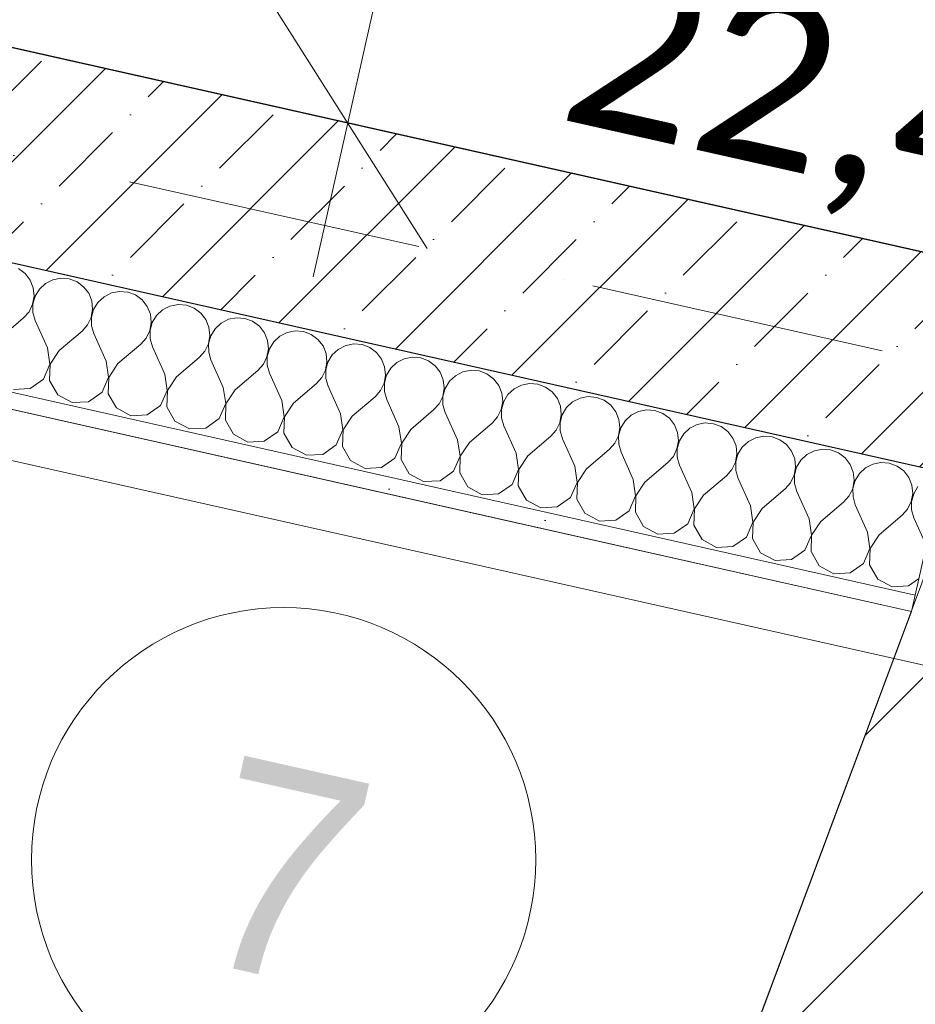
# Model space of a CAD drawing. Header units: millimetres. Extents: x -7213913 to -6930487, y 6129472 to 6354980.
# Tile 248 of 256: x -7182799 to -7181733, y 6181458 to 6182629. Entities that reach past the tile are written whole.
import ezdxf
from ezdxf.enums import TextEntityAlignment as Align

# ---------------------------------------------------------------- set-up
doc = ezdxf.new("R2010")
doc.units = ezdxf.units.MM
doc.header["$MEASUREMENT"] = 0
doc.linetypes.add('Штрихпунктирная', pattern=[670.277762, 352.777767, -176.388884, 0, -141.111112])
for name, color, linetype in [('S - квартира_помещение.АР', 7, 'Continuous'), ('S - МОП.АР', 7, 'Continuous'), ('АР-Отметки высот.АР', 7, 'Continuous'), ('АР-Стены_внешние_.АР', 7, 'Continuous'), ('АР-Чертеж-Оси_Осевые размеры.АР', 7, 'Continuous'), ('АР-Чертеж-Размеры.АР', 7, 'Continuous')]:
    doc.layers.add(name, color=color, linetype=linetype)
for name, color, linetype, lineweight in [('S - квартира_помещение.АР_Ном._пера__2', 8, 'Continuous', 15), ('S - МОП.АР_Ном._пера__2', 8, 'Continuous', 15), ('АР-Отметки высот.АР_Ном._пера__120', 7, 'Continuous', 0), ('АР-Стены_внешние_.АР_Ном._пера__1', 7, 'Continuous', 0), ('АР-Чертеж-Оси_Осевые размеры.АР_Ном._пера__120', 7, 'Continuous', 0), ('АР-Чертеж-Размеры.АР_Ном._пера__1', 7, 'Continuous', 0), ('Паспорта Зон Archicad_Ном._пера__1', 7, 'Continuous', 0)]:
    doc.layers.add(name, color=color, linetype=linetype, lineweight=lineweight)
doc.styles.add('РЎР“Р•РќР•Р\xa0Р\x98Р\xa0_РЎРўР\x98Р›Р¬_1', font='txt')
doc.styles.add('РЎР“Р•РќР•Р\xa0Р\x98Р\xa0_РЎРўР\x98Р›Р¬_2', font='calibri.ttf')
doc.styles.add('РЎР“Р•РќР•Р\xa0Р\x98Р\xa0_РЎРўР\x98Р›Р¬_3', font='GOST_Common.ttf')
doc.styles.add('РЎР“Р•РќР•Р\xa0Р\x98Р\xa0_РЎРўР\x98Р›Р¬_5', font='GOTHIC.TTF')
doc.dimstyles.new('СГЕНЕРИР_СТИЛЬ__3', dxfattribs={"dimtxt": 129.999995, "dimasz": 142.5, "dimexe": 0.18, "dimexo": 300000, "dimgap": 0, "dimtad": 1, "dimdec": 0, "dimzin": 0, "dimdsep": 46, "dimtxsty": 'РЎР“Р•РќР•Р\xa0Р\x98Р\xa0_РЎРўР\x98Р›Р¬_3', "dimblk": 'ARROWHEAD_6', "dimblk1": 'ARROWHEAD_6', "dimblk2": 'ARROWHEAD_6', "dimcen": 0.09, "dimclrd": 7, "dimclre": 7, "dimclrt": 7, "dimazin": 0, "dimtfac": 1, "dimtdec": 4, "dimtmove": 0, "dimatfit": 3, "dimfxl": 1, "dimtolj": 1, "dimtzin": 0, "dimarcsym": 0})
doc.dimstyles.new('СГЕНЕРИР_СТИЛЬ__4', dxfattribs={"dimtxt": 200, "dimasz": 237.5, "dimexe": 0.18, "dimexo": 0.0625, "dimgap": 0, "dimtad": 1, "dimdec": 0, "dimzin": 0, "dimdsep": 46, "dimtxsty": 'РЎР“Р•РќР•Р\xa0Р\x98Р\xa0_РЎРўР\x98Р›Р¬_3', "dimblk": 'ARROWHEAD_6', "dimblk1": 'ARROWHEAD_6', "dimblk2": 'ARROWHEAD_6', "dimcen": 0.09, "dimse1": 1, "dimse2": 1, "dimclrd": 7, "dimclre": 7, "dimclrt": 7, "dimazin": 0, "dimtfac": 1, "dimtdec": 4, "dimtmove": 2, "dimatfit": 3, "dimfxl": 1, "dimtolj": 1, "dimtzin": 0, "dimarcsym": 0})
doc.dimstyles.new('СГЕНЕРИР_СТИЛЬ__5', dxfattribs={"dimtxt": 200, "dimasz": 237.5, "dimexe": 0.18, "dimexo": 0.0625, "dimgap": 0, "dimtad": 1, "dimdec": 0, "dimzin": 0, "dimdsep": 46, "dimtxsty": 'РЎР“Р•РќР•Р\xa0Р\x98Р\xa0_РЎРўР\x98Р›Р¬_3', "dimblk": 'ARROWHEAD_6', "dimblk1": 'ARROWHEAD_6', "dimblk2": 'ARROWHEAD_6', "dimcen": 0.09, "dimse1": 1, "dimse2": 1, "dimclrd": 7, "dimclre": 7, "dimclrt": 7, "dimazin": 0, "dimtfac": 1, "dimtdec": 4, "dimtmove": 0, "dimatfit": 3, "dimfxl": 1, "dimtolj": 1, "dimtzin": 0, "dimarcsym": 0})

# ---------------------------------------------------------------- blocks, each defined once
blk = doc.blocks.new('Кухня-столовая_1_23_1', base_point=(-7184516.6, 6185420.6))
at = {"layer": 'S - квартира_помещение.АР_Ном._пера__2', "color": 8, "linetype": 'Continuous', "lineweight": 15, "flags": 128}
blk.add_lwpolyline([(-7187962.1, 6183753.5), (-7183618.6, 6182778), (-7181682.8, 6182343.2), (-7181589.6, 6182322.3), (-7180829.1, 6184357), (-7180662, 6184803.9), (-7180628.9, 6185196.7), (-7184598.7, 6186088.3), (-7184345.6, 6187215), (-7185272.6, 6187423.2), (-7185404, 6186837.7), (-7187179.8, 6187236.6)], close=True, dxfattribs=at)
at = {"layer": 'Паспорта Зон Archicad_Ном._пера__1', "color": 7, "lineweight": 0, "style": 'РЎР“Р•РќР•Р\xa0Р\x98Р\xa0_РЎРўР\x98Р›Р¬_1'}
blk.add_attdef('ROOM_NUMBER', text='', height=250, rotation=347.3417, dxfattribs=at).set_placement((-7182653.7, 6183805.3), align=Align.MIDDLE_CENTER)
at = {"layer": 'Паспорта Зон Archicad_Ном._пера__1', "color": 7, "lineweight": 0, "style": 'РЎР“Р•РќР•Р\xa0Р\x98Р\xa0_РЎРўР\x98Р›Р¬_2'}
blk.add_attdef('ROOM_AREA', text='', height=200, rotation=347.3417, dxfattribs=at).set_placement((-7181601.2, 6182488.8), align=Align.MIDDLE_RIGHT)
blk = doc.blocks.new('Техническая лоджия_7_52_1', base_point=(-7182433.9, 6182354.9))
at = {"layer": 'S - МОП.АР_Ном._пера__2', "color": 8, "linetype": 'Continuous', "lineweight": 15, "flags": 128}
blk.add_lwpolyline([(-7183887.9, 6182408), (-7184405.1, 6180105.4), (-7183009.8, 6179792), (-7182162.2, 6179601.7), (-7182022.6, 6181163.1), (-7181737.8, 6181925.1), (-7182229.2, 6182035.5)], close=True, dxfattribs=at)
at = {"layer": 'Паспорта Зон Archicad_Ном._пера__1', "color": 7, "linetype": 'Continuous', "lineweight": 0}
blk.add_circle((-7182485, 6181629.8), 300, dxfattribs=at)
at = {"layer": 'Паспорта Зон Archicad_Ном._пера__1', "color": 7, "lineweight": 0, "style": 'РЎР“Р•РќР•Р\xa0Р\x98Р\xa0_РЎРўР\x98Р›Р¬_1'}
blk.add_attdef('ROOM_NUMBER', text='', height=250, rotation=347.3417, dxfattribs=at).set_placement((-7182485, 6181615.1), align=Align.MIDDLE_CENTER)
at = {"layer": 'Паспорта Зон Archicad_Ном._пера__1', "color": 7, "lineweight": 0, "style": 'РЎР“Р•РќР•Р\xa0Р\x98Р\xa0_РЎРўР\x98Р›Р¬_2'}
blk.add_attdef('ROOM_AREA', text='', height=200, rotation=347.3417, dxfattribs=at).set_placement((-7182297, 6181116.1), align=Align.MIDDLE_RIGHT)
blk = doc.blocks.new('*X183', base_point=(-6566190.3, 6562677.8))
at = {"layer": 'АР-Стены_внешние_.АР_Ном._пера__1', "color": 7, "linetype": 'Continuous', "lineweight": 0}
for p, q in [((-7182792.6, 6182327.2), (-7182800.5, 6182333)), ((-7182786.6, 6182319.4), (-7182792.6, 6182327.2)), ((-7182782.9, 6182310.2), (-7182786.6, 6182319.4)), ((-7182759.6, 6182319.7), (-7182768.3, 6182315.3)), ((-7182749.9, 6182321.6), (-7182759.6, 6182319.7)), ((-7182740.1, 6182320.8), (-7182749.9, 6182321.6)), ((-7182730.8, 6182317.4), (-7182740.1, 6182320.8)), ((-7182781.9, 6182300.4), (-7182782.9, 6182310.2)), ((-7182775.6, 6182308.6), (-7182780.7, 6182300.1)), ((-7182768.3, 6182315.3), (-7182775.6, 6182308.6)), ((-7182722.9, 6182311.5), (-7182730.8, 6182317.4)), ((-7182716.9, 6182303.7), (-7182722.9, 6182311.5)), ((-7182680.2, 6182306), (-7182689.9, 6182304.1)), ((-7182670.4, 6182305.2), (-7182680.2, 6182306)), ((-7182783.6, 6182290.7), (-7182781.9, 6182300.4)), ((-7182780.7, 6182300.1), (-7182783.3, 6182290.6)), ((-7182713.2, 6182294.6), (-7182716.9, 6182303.7)), ((-7182712.2, 6182284.8), (-7182713.2, 6182294.6)), ((-7182698.6, 6182299.6), (-7182705.9, 6182292.9)), ((-7182689.9, 6182304.1), (-7182698.6, 6182299.6)), ((-7182661.1, 6182301.7), (-7182670.4, 6182305.2)), ((-7182653.2, 6182295.8), (-7182661.1, 6182301.7)), ((-7182647.2, 6182288.1), (-7182653.2, 6182295.8)), ((-7182787.9, 6182281.8), (-7182783.6, 6182290.7)), ((-7182783.3, 6182290.6), (-7182783.2, 6182280.8)), ((-7182713.9, 6182275), (-7182712.2, 6182284.8)), ((-7182711, 6182284.5), (-7182713.6, 6182275)), ((-7182705.9, 6182292.9), (-7182711, 6182284.5)), ((-7182643.5, 6182278.9), (-7182647.2, 6182288.1)), ((-7182628.9, 6182284), (-7182636.2, 6182277.3)), ((-7182620.2, 6182288.4), (-7182628.9, 6182284)), ((-7182610.5, 6182290.3), (-7182620.2, 6182288.4)), ((-7182600.7, 6182289.5), (-7182610.5, 6182290.3)), ((-7182591.5, 6182286), (-7182600.7, 6182289.5)), ((-7182583.5, 6182280.2), (-7182591.5, 6182286)), ((-7182821.6, 6182251.3), (-7182794.4, 6182274.5)), ((-7182794.4, 6182274.5), (-7182787.9, 6182281.8)), ((-7182783.2, 6182280.8), (-7182780.5, 6182271.3)), ((-7182765.8, 6182238.8), (-7182780.5, 6182271.3)), ((-7182718.2, 6182266.2), (-7182713.9, 6182275)), ((-7182713.6, 6182275), (-7182713.5, 6182265.1)), ((-7182642.5, 6182269.1), (-7182643.5, 6182278.9)), ((-7182636.2, 6182277.3), (-7182641.3, 6182268.8)), ((-7182577.5, 6182272.4), (-7182583.5, 6182280.2)), ((-7182573.8, 6182263.3), (-7182577.5, 6182272.4)), ((-7182550.5, 6182272.8), (-7182559.3, 6182268.3)), ((-7182540.8, 6182274.7), (-7182550.5, 6182272.8)), ((-7182531, 6182273.9), (-7182540.8, 6182274.7)), ((-7182521.8, 6182270.4), (-7182531, 6182273.9)), ((-7182724.7, 6182258.8), (-7182718.2, 6182266.2)), ((-7182713.5, 6182265.1), (-7182710.8, 6182255.7)), ((-7182648.5, 6182250.5), (-7182644.2, 6182259.4)), ((-7182644.2, 6182259.4), (-7182642.5, 6182269.1)), ((-7182641.3, 6182268.8), (-7182643.9, 6182259.3)), ((-7182643.9, 6182259.3), (-7182643.8, 6182249.5)), ((-7182572.8, 6182253.5), (-7182573.8, 6182263.3)), ((-7182566.5, 6182261.6), (-7182571.6, 6182253.2)), ((-7182559.3, 6182268.3), (-7182566.5, 6182261.6)), ((-7182513.8, 6182264.5), (-7182521.8, 6182270.4)), ((-7182507.8, 6182256.7), (-7182513.8, 6182264.5)), ((-7182471.1, 6182259), (-7182480.8, 6182257.1)), ((-7182461.3, 6182258.2), (-7182471.1, 6182259)), ((-7182751.9, 6182235.6), (-7182724.7, 6182258.8)), ((-7182696.1, 6182223.1), (-7182710.8, 6182255.7)), ((-7182655, 6182243.2), (-7182648.5, 6182250.5)), ((-7182643.8, 6182249.5), (-7182641.1, 6182240)), ((-7182574.5, 6182243.7), (-7182572.8, 6182253.5)), ((-7182571.6, 6182253.2), (-7182574.2, 6182243.7)), ((-7182504.1, 6182247.6), (-7182507.8, 6182256.7)), ((-7182503.1, 6182237.8), (-7182504.1, 6182247.6)), ((-7182489.6, 6182252.6), (-7182496.8, 6182245.9)), ((-7182480.8, 6182257.1), (-7182489.6, 6182252.6)), ((-7182452.1, 6182254.7), (-7182461.3, 6182258.2)), ((-7182444.1, 6182248.9), (-7182452.1, 6182254.7)), ((-7182438.1, 6182241.1), (-7182444.1, 6182248.9)), ((-7182763, 6182219.4), (-7182765.8, 6182238.8)), ((-7182751.9, 6182235.6), (-7182762.7, 6182219.4)), ((-7182682.2, 6182220), (-7182655, 6182243.2)), ((-7182626.4, 6182207.4), (-7182641.1, 6182240)), ((-7182578.8, 6182234.9), (-7182574.5, 6182243.7)), ((-7182574.2, 6182243.7), (-7182574.1, 6182233.8)), ((-7182504.8, 6182228.1), (-7182503.1, 6182237.8)), ((-7182501.9, 6182237.5), (-7182504.5, 6182228)), ((-7182496.8, 6182245.9), (-7182501.9, 6182237.5)), ((-7182434.5, 6182231.9), (-7182438.1, 6182241.1)), ((-7182419.9, 6182237), (-7182427.1, 6182230.3)), ((-7182411.1, 6182241.5), (-7182419.9, 6182237)), ((-7182401.4, 6182243.4), (-7182411.1, 6182241.5)), ((-7182391.6, 6182242.6), (-7182401.4, 6182243.4)), ((-7182382.4, 6182239.1), (-7182391.6, 6182242.6)), ((-7182374.4, 6182233.2), (-7182382.4, 6182239.1)), ((-7182612.5, 6182204.3), (-7182585.3, 6182227.5)), ((-7182585.3, 6182227.5), (-7182578.8, 6182234.9)), ((-7182574.1, 6182233.8), (-7182571.4, 6182224.4)), ((-7182556.7, 6182191.8), (-7182571.4, 6182224.4)), ((-7182509.1, 6182219.2), (-7182504.8, 6182228.1)), ((-7182504.5, 6182228), (-7182504.5, 6182218.2)), ((-7182433.4, 6182222.1), (-7182434.5, 6182231.9)), ((-7182427.1, 6182230.3), (-7182432.2, 6182221.9)), ((-7182368.4, 6182225.4), (-7182374.4, 6182233.2)), ((-7182364.8, 6182216.3), (-7182368.4, 6182225.4)), ((-7182341.4, 6182225.8), (-7182350.2, 6182221.3)), ((-7182331.7, 6182227.7), (-7182341.4, 6182225.8)), ((-7182321.9, 6182226.9), (-7182331.7, 6182227.7)), ((-7182312.7, 6182223.4), (-7182321.9, 6182226.9)), ((-7182770.7, 6182201.5), (-7182763, 6182219.4)), ((-7182762.7, 6182219.4), (-7182763.4, 6182199.9)), ((-7182693.3, 6182203.8), (-7182696.1, 6182223.1)), ((-7182682.2, 6182220), (-7182693, 6182203.7)), ((-7182515.6, 6182211.8), (-7182509.1, 6182219.2)), ((-7182504.5, 6182218.2), (-7182501.7, 6182208.7)), ((-7182439.4, 6182203.6), (-7182435.1, 6182212.4)), ((-7182435.1, 6182212.4), (-7182433.4, 6182222.1)), ((-7182432.2, 6182221.9), (-7182434.8, 6182212.4)), ((-7182434.8, 6182212.4), (-7182434.8, 6182202.5)), ((-7182363.7, 6182206.5), (-7182364.8, 6182216.3)), ((-7182357.4, 6182214.6), (-7182362.5, 6182206.2)), ((-7182350.2, 6182221.3), (-7182357.4, 6182214.6)), ((-7182304.8, 6182217.6), (-7182312.7, 6182223.4)), ((-7182298.7, 6182209.8), (-7182304.8, 6182217.6)), ((-7182262, 6182212.1), (-7182271.7, 6182210.2)), ((-7182252.2, 6182211.3), (-7182262, 6182212.1)), ((-7182786.7, 6182190.3), (-7182770.7, 6182201.5)), ((-7182701, 6182185.9), (-7182693.3, 6182203.8)), ((-7182693, 6182203.7), (-7182693.7, 6182184.2)), ((-7182623.6, 6182188.1), (-7182626.4, 6182207.4)), ((-7182612.5, 6182204.3), (-7182623.3, 6182188.1)), ((-7182542.8, 6182188.7), (-7182515.6, 6182211.8)), ((-7182487, 6182176.1), (-7182501.7, 6182208.7)), ((-7182445.9, 6182196.2), (-7182439.4, 6182203.6)), ((-7182434.8, 6182202.5), (-7182432, 6182193.1)), ((-7182365.4, 6182196.8), (-7182363.7, 6182206.5)), ((-7182362.5, 6182206.2), (-7182365.1, 6182196.7)), ((-7182295.1, 6182200.6), (-7182298.7, 6182209.8)), ((-7182294, 6182190.8), (-7182295.1, 6182200.6)), ((-7182280.5, 6182205.7), (-7182287.7, 6182199)), ((-7182271.7, 6182210.2), (-7182280.5, 6182205.7)), ((-7182243, 6182207.8), (-7182252.2, 6182211.3)), ((-7182235.1, 6182201.9), (-7182243, 6182207.8)), ((-7182229, 6182194.1), (-7182235.1, 6182201.9)), ((-7182806.2, 6182189.3), (-7182786.7, 6182190.3)), ((-7182763.4, 6182199.9), (-7182753.7, 6182182.9)), ((-7182553.9, 6182172.5), (-7182556.7, 6182191.8)), ((-7182542.8, 6182188.7), (-7182553.6, 6182172.4)), ((-7182473.1, 6182173), (-7182445.9, 6182196.2)), ((-7182417.4, 6182160.5), (-7182432, 6182193.1)), ((-7182369.7, 6182187.9), (-7182365.4, 6182196.8)), ((-7182365.1, 6182196.7), (-7182365.1, 6182186.9)), ((-7182295.7, 6182181.1), (-7182294, 6182190.8)), ((-7182292.8, 6182190.6), (-7182295.4, 6182181.1)), ((-7182287.7, 6182199), (-7182292.8, 6182190.6)), ((-7182225.4, 6182185), (-7182229, 6182194.1)), ((-7182210.8, 6182190), (-7182218, 6182183.3)), ((-7182202, 6182194.5), (-7182210.8, 6182190)), ((-7182192.3, 6182196.4), (-7182202, 6182194.5)), ((-7182182.5, 6182195.6), (-7182192.3, 6182196.4)), ((-7182173.3, 6182192.1), (-7182182.5, 6182195.6)), ((-7182165.4, 6182186.3), (-7182173.3, 6182192.1)), ((-7182753.7, 6182182.9), (-7182736.5, 6182173.6)), ((-7182717, 6182174.7), (-7182701, 6182185.9)), ((-7182693.7, 6182184.2), (-7182684, 6182167.3)), ((-7182631.3, 6182170.2), (-7182623.6, 6182188.1)), ((-7182623.3, 6182188.1), (-7182624, 6182168.6)), ((-7182403.4, 6182157.4), (-7182376.2, 6182180.5)), ((-7182376.2, 6182180.5), (-7182369.7, 6182187.9)), ((-7182365.1, 6182186.9), (-7182362.3, 6182177.4)), ((-7182347.7, 6182144.8), (-7182362.3, 6182177.4)), ((-7182300, 6182172.3), (-7182295.7, 6182181.1)), ((-7182295.4, 6182181.1), (-7182295.4, 6182171.2)), ((-7182224.3, 6182175.2), (-7182225.4, 6182185)), ((-7182218, 6182183.3), (-7182223.1, 6182174.9)), ((-7182159.3, 6182178.5), (-7182165.4, 6182186.3)), ((-7182155.7, 6182169.3), (-7182159.3, 6182178.5)), ((-7182132.3, 6182178.9), (-7182141.1, 6182174.4)), ((-7182122.7, 6182180.8), (-7182132.3, 6182178.9)), ((-7182112.8, 6182179.9), (-7182122.7, 6182180.8)), ((-7182103.6, 6182176.5), (-7182112.8, 6182179.9)), ((-7182736.5, 6182173.6), (-7182717, 6182174.7)), ((-7182684, 6182167.3), (-7182666.8, 6182158)), ((-7182647.3, 6182159), (-7182631.3, 6182170.2)), ((-7182624, 6182168.6), (-7182614.3, 6182151.6)), ((-7182561.6, 6182154.6), (-7182553.9, 6182172.5)), ((-7182553.6, 6182172.4), (-7182554.3, 6182152.9)), ((-7182484.2, 6182156.8), (-7182487, 6182176.1)), ((-7182473.1, 6182173), (-7182483.9, 6182156.8)), ((-7182306.6, 6182164.9), (-7182300, 6182172.3)), ((-7182295.4, 6182171.2), (-7182292.6, 6182161.8)), ((-7182230.3, 6182156.6), (-7182226, 6182165.5)), ((-7182226, 6182165.5), (-7182224.3, 6182175.2)), ((-7182223.1, 6182174.9), (-7182225.8, 6182165.4)), ((-7182225.8, 6182165.4), (-7182225.7, 6182155.6)), ((-7182154.7, 6182159.5), (-7182155.7, 6182169.3)), ((-7182148.3, 6182167.7), (-7182153.4, 6182159.3)), ((-7182141.1, 6182174.4), (-7182148.3, 6182167.7)), ((-7182095.7, 6182170.6), (-7182103.6, 6182176.5)), ((-7182089.7, 6182162.8), (-7182095.7, 6182170.6)), ((-7182666.8, 6182158), (-7182647.3, 6182159)), ((-7182577.6, 6182143.4), (-7182561.6, 6182154.6)), ((-7182491.9, 6182138.9), (-7182484.2, 6182156.8)), ((-7182483.9, 6182156.8), (-7182484.6, 6182137.3)), ((-7182414.5, 6182141.2), (-7182417.4, 6182160.5)), ((-7182403.4, 6182157.4), (-7182414.2, 6182141.1)), ((-7182333.7, 6182141.7), (-7182306.6, 6182164.9)), ((-7182278, 6182129.2), (-7182292.6, 6182161.8)), ((-7182236.9, 6182149.2), (-7182230.3, 6182156.6)), ((-7182225.7, 6182155.6), (-7182222.9, 6182146.1)), ((-7182156.3, 6182149.8), (-7182154.7, 6182159.5)), ((-7182153.4, 6182159.3), (-7182156.1, 6182149.8)), ((-7182086, 6182153.7), (-7182089.7, 6182162.8)), ((-7182085, 6182143.9), (-7182086, 6182153.7)), ((-7182071.4, 6182158.7), (-7182078.6, 6182152)), ((-7182062.6, 6182163.2), (-7182071.4, 6182158.7)), ((-7182053, 6182165.1), (-7182062.6, 6182163.2)), ((-7182043.1, 6182164.3), (-7182053, 6182165.1)), ((-7182033.9, 6182160.8), (-7182043.1, 6182164.3)), ((-7182026, 6182155), (-7182033.9, 6182160.8)), ((-7182020, 6182147.2), (-7182026, 6182155)), ((-7182614.3, 6182151.6), (-7182597.1, 6182142.3)), ((-7182597.1, 6182142.3), (-7182577.6, 6182143.4)), ((-7182554.3, 6182152.9), (-7182544.6, 6182136)), ((-7182344.8, 6182125.5), (-7182347.7, 6182144.8)), ((-7182333.7, 6182141.7), (-7182344.5, 6182125.5)), ((-7182264, 6182126.1), (-7182236.9, 6182149.2)), ((-7182208.3, 6182113.5), (-7182222.9, 6182146.1)), ((-7182160.6, 6182141), (-7182156.3, 6182149.8)), ((-7182156.1, 6182149.8), (-7182156, 6182139.9)), ((-7182086.7, 6182134.2), (-7182085, 6182143.9)), ((-7182083.7, 6182143.6), (-7182086.4, 6182134.1)), ((-7182078.6, 6182152), (-7182083.7, 6182143.6)), ((-7182016.3, 6182138), (-7182020, 6182147.2)), ((-7182001.7, 6182143.1), (-7182008.9, 6182136.4)), ((-7181992.9, 6182147.6), (-7182001.7, 6182143.1)), ((-7181983.3, 6182149.5), (-7181992.9, 6182147.6)), ((-7181973.4, 6182148.6), (-7181983.3, 6182149.5)), ((-7181964.2, 6182145.2), (-7181973.4, 6182148.6)), ((-7181956.3, 6182139.3), (-7181964.2, 6182145.2)), ((-7182544.6, 6182136), (-7182527.4, 6182126.7)), ((-7182508, 6182127.7), (-7182491.9, 6182138.9)), ((-7182484.6, 6182137.3), (-7182474.9, 6182120.3)), ((-7182422.3, 6182123.3), (-7182414.5, 6182141.2)), ((-7182414.2, 6182141.1), (-7182414.9, 6182121.6)), ((-7182194.3, 6182110.4), (-7182167.2, 6182133.6)), ((-7182167.2, 6182133.6), (-7182160.6, 6182141)), ((-7182156, 6182139.9), (-7182153.2, 6182130.5)), ((-7182138.6, 6182097.9), (-7182153.2, 6182130.5)), ((-7182090.9, 6182125.3), (-7182086.7, 6182134.2)), ((-7182086.4, 6182134.1), (-7182086.3, 6182124.3)), ((-7182015.3, 6182128.2), (-7182016.3, 6182138)), ((-7182008.9, 6182136.4), (-7182014.1, 6182128)), ((-7181950.3, 6182131.5), (-7181956.3, 6182139.3)), ((-7181946.6, 6182122.4), (-7181950.3, 6182131.5)), ((-7181923.2, 6182131.9), (-7181932, 6182127.4)), ((-7181913.6, 6182133.8), (-7181923.2, 6182131.9)), ((-7181903.8, 6182133), (-7181913.6, 6182133.8)), ((-7181894.5, 6182129.5), (-7181903.8, 6182133)), ((-7182527.4, 6182126.7), (-7182508, 6182127.7)), ((-7182474.9, 6182120.3), (-7182457.8, 6182111)), ((-7182438.3, 6182112.1), (-7182422.3, 6182123.3)), ((-7182414.9, 6182121.6), (-7182405.2, 6182104.7)), ((-7182352.6, 6182107.6), (-7182344.8, 6182125.5)), ((-7182344.5, 6182125.5), (-7182345.2, 6182106)), ((-7182275.1, 6182109.9), (-7182278, 6182129.2)), ((-7182264, 6182126.1), (-7182274.9, 6182109.8)), ((-7182097.5, 6182117.9), (-7182090.9, 6182125.3)), ((-7182086.3, 6182124.3), (-7182083.5, 6182114.8)), ((-7182021.2, 6182109.6), (-7182017, 6182118.5)), ((-7182017, 6182118.5), (-7182015.3, 6182128.2)), ((-7182014.1, 6182128), (-7182016.7, 6182118.5)), ((-7182016.7, 6182118.5), (-7182016.6, 6182108.6)), ((-7181945.6, 6182112.6), (-7181946.6, 6182122.4)), ((-7181939.2, 6182120.7), (-7181944.4, 6182112.3)), ((-7181932, 6182127.4), (-7181939.2, 6182120.7)), ((-7181886.6, 6182123.7), (-7181894.5, 6182129.5)), ((-7181880.6, 6182115.9), (-7181886.6, 6182123.7)), ((-7182457.8, 6182111), (-7182438.3, 6182112.1)), ((-7182368.6, 6182096.4), (-7182352.6, 6182107.6)), ((-7182282.9, 6182092), (-7182275.1, 6182109.9)), ((-7182274.9, 6182109.8), (-7182275.5, 6182090.3)), ((-7182205.4, 6182094.2), (-7182208.3, 6182113.5)), ((-7182194.3, 6182110.4), (-7182205.2, 6182094.2)), ((-7182124.6, 6182094.7), (-7182097.5, 6182117.9)), ((-7182068.9, 6182082.2), (-7182083.5, 6182114.8)), ((-7182027.8, 6182102.3), (-7182021.2, 6182109.6)), ((-7182016.6, 6182108.6), (-7182013.8, 6182099.1)), ((-7181947.3, 6182102.9), (-7181945.6, 6182112.6)), ((-7181944.4, 6182112.3), (-7181947, 6182102.8)), ((-7181876.9, 6182106.7), (-7181880.6, 6182115.9)), ((-7181875.9, 6182096.9), (-7181876.9, 6182106.7)), ((-7181862.3, 6182111.8), (-7181869.6, 6182105.1)), ((-7181853.5, 6182116.2), (-7181862.3, 6182111.8)), ((-7181843.9, 6182118.1), (-7181853.5, 6182116.2)), ((-7181834.1, 6182117.3), (-7181843.9, 6182118.1)), ((-7181824.8, 6182113.9), (-7181834.1, 6182117.3)), ((-7181816.9, 6182108), (-7181824.8, 6182113.9)), ((-7181810.9, 6182100.2), (-7181816.9, 6182108)), ((-7182405.2, 6182104.7), (-7182388.1, 6182095.3)), ((-7182388.1, 6182095.3), (-7182368.6, 6182096.4)), ((-7182345.2, 6182106), (-7182335.5, 6182089)), ((-7182135.7, 6182078.6), (-7182138.6, 6182097.9)), ((-7182055, 6182079.1), (-7182027.8, 6182102.3)), ((-7181999.2, 6182066.6), (-7182013.8, 6182099.1)), ((-7181951.5, 6182094), (-7181947.3, 6182102.9)), ((-7181947, 6182102.8), (-7181946.9, 6182093)), ((-7181877.6, 6182087.2), (-7181875.9, 6182096.9)), ((-7181874.7, 6182096.7), (-7181877.3, 6182087.2)), ((-7181869.6, 6182105.1), (-7181874.7, 6182096.7)), ((-7181807.2, 6182091.1), (-7181810.9, 6182100.2)), ((-7181792.6, 6182096.1), (-7181799.9, 6182089.4)), ((-7181783.9, 6182100.6), (-7181792.6, 6182096.1)), ((-7181774.2, 6182102.5), (-7181783.9, 6182100.6)), ((-7181764.4, 6182101.7), (-7181774.2, 6182102.5)), ((-7181755.1, 6182098.2), (-7181764.4, 6182101.7)), ((-7181747.2, 6182092.4), (-7181755.1, 6182098.2)), ((-7182335.5, 6182089), (-7182318.4, 6182079.7)), ((-7182298.9, 6182080.8), (-7182282.9, 6182092)), ((-7182275.5, 6182090.3), (-7182265.8, 6182073.4)), ((-7182213.2, 6182076.3), (-7182205.4, 6182094.2)), ((-7182205.2, 6182094.2), (-7182205.8, 6182074.6)), ((-7182124.6, 6182094.7), (-7182135.5, 6182078.5)), ((-7181985.3, 6182063.4), (-7181958.1, 6182086.6)), ((-7181958.1, 6182086.6), (-7181951.5, 6182094)), ((-7181946.9, 6182093), (-7181944.2, 6182083.5)), ((-7181929.5, 6182050.9), (-7181944.2, 6182083.5)), ((-7181881.9, 6182078.3), (-7181877.6, 6182087.2)), ((-7181877.3, 6182087.2), (-7181877.2, 6182077.3)), ((-7181806.2, 6182081.3), (-7181807.2, 6182091.1)), ((-7181799.9, 6182089.4), (-7181805, 6182081)), ((-7181741.2, 6182084.6), (-7181747.2, 6182092.4)), ((-7181737.5, 6182075.4), (-7181741.2, 6182084.6)), ((-7182318.4, 6182079.7), (-7182298.9, 6182080.8)), ((-7182265.8, 6182073.4), (-7182248.7, 6182064)), ((-7182229.2, 6182065.1), (-7182213.2, 6182076.3)), ((-7182205.8, 6182074.6), (-7182196.1, 6182057.7)), ((-7182143.5, 6182060.6), (-7182135.7, 6182078.6)), ((-7182135.5, 6182078.5), (-7182136.1, 6182059)), ((-7182066.1, 6182062.9), (-7182068.9, 6182082.2)), ((-7182055, 6182079.1), (-7182065.8, 6182062.9)), ((-7181888.4, 6182071), (-7181881.9, 6182078.3)), ((-7181877.2, 6182077.3), (-7181874.5, 6182067.8)), ((-7181812.2, 6182062.7), (-7181807.9, 6182071.6)), ((-7181807.9, 6182071.6), (-7181806.2, 6182081.3)), ((-7181805, 6182081), (-7181807.6, 6182071.5)), ((-7181807.6, 6182071.5), (-7181807.5, 6182061.6)), ((-7181736.5, 6182065.6), (-7181737.5, 6182075.4)), ((-7181730.2, 6182073.8), (-7181735.3, 6182065.3)), ((-7182248.7, 6182064), (-7182229.2, 6182065.1)), ((-7182159.5, 6182049.5), (-7182143.5, 6182060.6)), ((-7182073.8, 6182045), (-7182066.1, 6182062.9)), ((-7182065.8, 6182062.9), (-7182066.4, 6182043.3)), ((-7181996.4, 6182047.3), (-7181999.2, 6182066.6)), ((-7181985.3, 6182063.4), (-7181996.1, 6182047.2)), ((-7181915.6, 6182047.8), (-7181888.4, 6182071)), ((-7181859.8, 6182035.3), (-7181874.5, 6182067.8)), ((-7181818.7, 6182055.3), (-7181812.2, 6182062.7)), ((-7181807.5, 6182061.6), (-7181804.8, 6182052.2)), ((-7181738.2, 6182055.9), (-7181736.5, 6182065.6)), ((-7181735.3, 6182065.3), (-7181737.9, 6182055.8)), ((-7182196.1, 6182057.7), (-7182179, 6182048.4)), ((-7182179, 6182048.4), (-7182159.5, 6182049.5)), ((-7182136.1, 6182059), (-7182126.4, 6182042.1)), ((-7181926.7, 6182031.6), (-7181929.5, 6182050.9)), ((-7181845.9, 6182032.1), (-7181818.7, 6182055.3)), ((-7181790.1, 6182019.6), (-7181804.8, 6182052.2)), ((-7181742.5, 6182047), (-7181738.2, 6182055.9)), ((-7181737.9, 6182055.8), (-7181737.8, 6182046)), ((-7182126.4, 6182042.1), (-7182109.3, 6182032.7)), ((-7182089.8, 6182033.8), (-7182073.8, 6182045)), ((-7182066.4, 6182043.3), (-7182056.7, 6182026.4)), ((-7182004.1, 6182029.3), (-7181996.4, 6182047.3)), ((-7181996.1, 6182047.2), (-7181996.7, 6182027.7)), ((-7181915.6, 6182047.8), (-7181926.4, 6182031.5)), ((-7181776.2, 6182016.5), (-7181749, 6182039.7)), ((-7181749, 6182039.7), (-7181742.5, 6182047)), ((-7181737.8, 6182046), (-7181735.1, 6182036.5)), ((-7181720.4, 6182004), (-7181735.1, 6182036.5)), ((-7182109.3, 6182032.7), (-7182089.8, 6182033.8)), ((-7182056.7, 6182026.4), (-7182039.6, 6182017.1)), ((-7182020.1, 6182018.2), (-7182004.1, 6182029.3)), ((-7181996.7, 6182027.7), (-7181987.1, 6182010.7)), ((-7181934.4, 6182013.7), (-7181926.7, 6182031.6)), ((-7181926.4, 6182031.5), (-7181927.1, 6182012)), ((-7181857, 6182016), (-7181859.8, 6182035.3)), ((-7181845.9, 6182032.1), (-7181856.7, 6182015.9)), ((-7182039.6, 6182017.1), (-7182020.1, 6182018.2)), ((-7181950.4, 6182002.5), (-7181934.4, 6182013.7)), ((-7181864.7, 6181998), (-7181857, 6182016)), ((-7181856.7, 6182015.9), (-7181857.4, 6181996.4)), ((-7181787.3, 6182000.3), (-7181790.1, 6182019.6)), ((-7181776.2, 6182016.5), (-7181787, 6182000.2)), ((-7181987.1, 6182010.7), (-7181969.9, 6182001.4)), ((-7181969.9, 6182001.4), (-7181950.4, 6182002.5)), ((-7181927.1, 6182012), (-7181917.4, 6181995.1)), ((-7181917.4, 6181995.1), (-7181900.2, 6181985.8)), ((-7181880.7, 6181986.9), (-7181864.7, 6181998)), ((-7181857.4, 6181996.4), (-7181847.7, 6181979.4)), ((-7181795, 6181982.4), (-7181787.3, 6182000.3)), ((-7181787, 6182000.2), (-7181787.7, 6181980.7)), ((-7181900.2, 6181985.8), (-7181880.7, 6181986.9)), ((-7181847.7, 6181979.4), (-7181830.5, 6181970.1)), ((-7181811, 6181971.2), (-7181795, 6181982.4)), ((-7181787.7, 6181980.7), (-7181778, 6181963.8)), ((-7181830.5, 6181970.1), (-7181811, 6181971.2)), ((-7181778, 6181963.8), (-7181760.8, 6181954.5)), ((-7181760.8, 6181954.5), (-7181741.3, 6181955.6)), ((-7181741.3, 6181955.6), (-7181729.4, 6181963.9))]:
    blk.add_line(p, q, dxfattribs=at)
blk = doc.blocks.new('Стена_2_1', base_point=(-7184111.1, 6182760.5))
at = {"layer": 'АР-Стены_внешние_.АР', "linetype": 'Continuous', "lineweight": 0, "true_color": 0x000000}
h = blk.add_hatch(dxfattribs=at)
h.set_pattern_fill('ЖЕЛЕЗОБЕТОН__PROJECT__0001', color=18, style=0, pattern_type=2)
h.set_pattern_definition([(45, (-6566190.34, 6562677.8), (-84.852814, 84.852814), []), (45, (-6566232.77, 6562720.22), (-84.852814, 84.852814), [90, -30, 0, -30])])
h.paths.add_polyline_path([(-7184016.5, 6182611.2), (-7181700.8, 6182091.1), (-7181646.1, 6182335), (-7183961.8, 6182855.1)])
h = blk.add_hatch(dxfattribs=at)
h.set_pattern_fill('ШТУКАТУРКА__ГИПС_01_0001', color=18, style=0, pattern_type=2)
h.set_pattern_definition([(45, (-6566190.34, 6563027.8), (-111.369318, 111.369318), [0, -105, 0, -157.5]), (110, (-6565840.34, 6563027.8), (148.001588, 53.868173), [0, -77, 0, -133])])
h.paths.add_polyline_path([(-7183887.9, 6182408), (-7181738.1, 6181925.2), (-7181733.7, 6181944.7), (-7183883.5, 6182427.6)])
at = {"layer": 'АР-Стены_внешние_.АР_Ном._пера__1', "color": 7, "linetype": 'Continuous', "lineweight": 30}
blk.add_line((-7184016.5, 6182611.2), (-7181700.8, 6182091.1), dxfattribs=at)
at = {"layer": 'АР-Стены_внешние_.АР_Ном._пера__1', "color": 7, "linetype": 'Continuous', "lineweight": 0}
blk.add_line((-7183903.1, 6182431.9), (-7181733.7, 6181944.7), dxfattribs=at)
at = {"layer": 'АР-Стены_внешние_.АР_Ном._пера__1', "color": 7, "linetype": 'Continuous', "lineweight": 30, "flags": 128}
blk.add_lwpolyline([(-7181646.1, 6182335), (-7184205.7, 6182909.9)], dxfattribs=at)
at = {"layer": 'АР-Стены_внешние_.АР_Ном._пера__1', "color": 7, "linetype": 'Continuous', "lineweight": 0, "flags": 128}
for points in [[(-7183887.9, 6182408), (-7181738.1, 6181925.2)], [(-7181733.7, 6181944.7), (-7181700.8, 6182091.1)], [(-7181738.1, 6181925.2), (-7181733.7, 6181944.7)]]:
    blk.add_lwpolyline(points, dxfattribs=at)
at = {"layer": 'АР-Стены_внешние_.АР', "color": 7, "lineweight": 0}
blk.add_blockref('*X183', (-6566190.3, 6562677.8), dxfattribs=at)
blk = doc.blocks.new('Стена_374_1', base_point=(-7181535.3, 6182182))
at = {"layer": 'АР-Стены_внешние_.АР', "linetype": 'Continuous', "lineweight": 0, "true_color": 0x000000}
h = blk.add_hatch(dxfattribs=at)
h.set_pattern_fill('БЛОКИ_БЕТОННЫЕ_ЭФФЕКТИВН_78', color=18, style=0, pattern_type=2)
h.set_pattern_definition([(45, (-6566190.34, 6562677.8), (-127.279217, 127.279217), [])])
h.paths.add_polyline_path([(-7181678, 6182086), (-7182024.5, 6181159), (-7181827.7, 6181114.3), (-7181481, 6182041.7)])
at = {"layer": 'АР-Стены_внешние_.АР_Ном._пера__1', "color": 7, "linetype": 'Continuous', "lineweight": 15, "flags": 128}
for points in [[(-7181678, 6182086), (-7182024.5, 6181159)], [(-7181481, 6182041.7), (-7181678, 6182086)], [(-7181827.7, 6181114.3), (-7181481, 6182041.7)]]:
    blk.add_lwpolyline(points, dxfattribs=at)
blk = doc.blocks.new('Линия_6_1', base_point=(-7180474.2, 6181580.6))
at = {"layer": 'АР-Отметки высот.АР_Ном._пера__120', "color": 7, "linetype": 'Continuous', "lineweight": 0}
blk.add_line((-7180474.2, 6181580.6), (-7184416, 6182465.9), dxfattribs=at)
blk = doc.blocks.new('*D954', base_point=(-6566190.3, 6562677.8))
at = {"layer": 'АР-Чертеж-Размеры.АР_Ном._пера__1', "color": 7, "linetype": 'Continuous', "lineweight": 0, "transparency": 16777216}
for p, q in [((-7181747.9, 6185448), (-7181706.9, 6185631)), ((-7181653.4, 6185298.7), (-7181842.5, 6185597.4)), ((-7181519.3, 6185396.7), (-7181976.6, 6185499.4)), ((-7182408.7, 6182506.3), (-7181747.9, 6185448)), ((-7182503.2, 6182655.6), (-7182314.1, 6182356.9)), ((-7182180, 6182454.9), (-7182637.3, 6182557.6)), ((-7182449.7, 6182323.3), (-7182408.7, 6182506.3))]:
    blk.add_line(p, q, dxfattribs=at)
at = {"layer": 'АР-Чертеж-Размеры.АР_Ном._пера__1', "color": 7, "lineweight": 0, "transparency": 16777216, "insert": (-7182135.1, 6184130), "char_height": 200, "attachment_point": 7, "rotation": 77.3417, "style": 'РЎР“Р•РќР•Р\xa0Р\x98Р\xa0_РЎРўР\x98Р›Р¬_3'}
blk.add_mtext('\\A1;{\\pql;\\fGOST Common|b0|i0|c204|p0;\\W1.000000;3\xa0015}', dxfattribs=at)
blk = doc.blocks.new('ARROWHEAD_6')
at = {"color": 0, "linetype": 'Continuous', "lineweight": 0}
for p, q in [((-0.5, -0.5), (0.5, 0.5)), ((0, 0), (-1, 0))]:
    blk.add_line(p, q, dxfattribs=at)
blk = doc.blocks.new('*D1133', base_point=(-6566190.3, 6562677.8))
at = {"layer": 'АР-Чертеж-Размеры.АР_Ном._пера__1', "color": 7, "linetype": 'Continuous', "lineweight": 0, "transparency": 16777216}
for p, q in [((-7187896.6, 6184045.2), (-7186120.8, 6183646.3)), ((-7186172.2, 6183417.7), (-7186069.5, 6183875)), ((-7185971.5, 6183740.9), (-7186270.2, 6183551.8)), ((-7186120.8, 6183646.3), (-7181524.2, 6182613.9)), ((-7181575.5, 6182385.3), (-7181472.8, 6182842.6)), ((-7181673.5, 6182519.4), (-7181374.8, 6182708.5)), ((-7181524.2, 6182613.9), (-7181341.2, 6182572.9))]:
    blk.add_line(p, q, dxfattribs=at)
at = {"layer": 'АР-Чертеж-Размеры.АР_Ном._пера__1', "color": 7, "lineweight": 0, "transparency": 16777216, "insert": (-7184094.4, 6183232.2), "char_height": 200, "attachment_point": 7, "rotation": 347.3417, "style": 'РЎР“Р•РќР•Р\xa0Р\x98Р\xa0_РЎРўР\x98Р›Р¬_3'}
blk.add_mtext('\\A1;{\\pql;\\fGOST Common|b0|i0|c204|p0;\\W1.000000;4\xa0711}', dxfattribs=at)
blk = doc.blocks.new('*D1176', base_point=(-6566190.3, 6562677.8))
at = {"layer": 'АР-Чертеж-Размеры.АР_Ном._пера__1', "color": 7, "linetype": 'Continuous', "lineweight": 0, "transparency": 16777216}
for p, q in [((-7184223.9, 6180912.2), (-7184285.5, 6180637.8)), ((-7184165.1, 6180831.8), (-7184344.3, 6180718.3)), ((-7184254.7, 6180775), (-7184364.5, 6180799.7)), ((-7182213.7, 6180316.6), (-7184254.7, 6180775)), ((-7182182.9, 6180453.8), (-7182244.5, 6180179.4)), ((-7182303.3, 6180259.9), (-7182124.1, 6180373.4)), ((-7182103.9, 6180292), (-7182213.7, 6180316.6))]:
    blk.add_line(p, q, dxfattribs=at)
at = {"layer": 'АР-Чертеж-Размеры.АР_Ном._пера__1', "color": 7, "lineweight": 0, "transparency": 16777216, "insert": (-7183430.1, 6180616.5), "char_height": 130, "attachment_point": 7, "rotation": 347.3417, "style": 'РЎР“Р•РќР•Р\xa0Р\x98Р\xa0_РЎРўР\x98Р›Р¬_3'}
blk.add_mtext('\\A1;{\\pql;\\fGOST Common|b0|i0|c204|p0;\\W1.000000;2\xa0092}', dxfattribs=at)
blk = doc.blocks.new('Стандартный Маркер Сетки[167]_1', base_point=(-7207190.9, 6187944.1))
at = {"layer": 'АР-Чертеж-Оси_Осевые размеры.АР_Ном._пера__120', "color": 7, "linetype": 'Штрихпунктирная', "lineweight": 0}
for p, q in [((-7206215.2, 6187725), (-7182117.1, 6182312.7)), ((-7182117.1, 6182312.7), (-7181141.4, 6182093.5))]:
    blk.add_line(p, q, dxfattribs=at)
at = {"layer": 'АР-Чертеж-Оси_Осевые размеры.АР_Ном._пера__120', "color": 7, "lineweight": 0, "style": 'РЎР“Р•РќР•Р\xa0Р\x98Р\xa0_РЎРўР\x98Р›Р¬_5'}
blk.add_attdef('AC_MarkerText_1', text='', height=350, rotation=347.3417, dxfattribs=at).set_placement((-7207608.8, 6188234.8), align=Align.TOP_CENTER)
blk = doc.blocks.new('Стандартный Маркер Сетки[215]_1', base_point=(-7207190.9, 6187944.1))
at = {"layer": 'АР-Чертеж-Оси_Осевые размеры.АР_Ном._пера__120', "color": 7, "linetype": 'Штрихпунктирная', "lineweight": 0}
for p, q in [((-7206215.2, 6187725), (-7182117.1, 6182312.7)), ((-7182117.1, 6182312.7), (-7181141.4, 6182093.5))]:
    blk.add_line(p, q, dxfattribs=at)
at = {"layer": 'АР-Чертеж-Оси_Осевые размеры.АР_Ном._пера__120', "color": 7, "lineweight": 0, "style": 'РЎР“Р•РќР•Р\xa0Р\x98Р\xa0_РЎРўР\x98Р›Р¬_5'}
blk.add_attdef('AC_MarkerText_1', text='', height=350, rotation=347.3417, dxfattribs=at).set_placement((-7207608.8, 6188234.8), align=Align.TOP_CENTER)

msp = doc.modelspace()

# ---------------------------------------------------------------- linework, layer by layer
at = {"layer": 'S - квартира_помещение.АР', "color": 254, "linetype": 'Continuous', "lineweight": 0, "true_color": 0xd8d8d8, "flags": 128}
msp.add_lwpolyline([(-7187962.1, 6183753.5), (-7183618.6, 6182778), (-7181682.8, 6182343.2), (-7181589.6, 6182322.3), (-7180829.1, 6184357), (-7180662, 6184803.9), (-7180628.9, 6185196.7), (-7184598.7, 6186088.3), (-7184345.6, 6187215), (-7185272.6, 6187423.2), (-7185404, 6186837.7), (-7187179.8, 6187236.6)], close=True, dxfattribs=at)
at = {"layer": 'S - МОП.АР', "color": 254, "linetype": 'Continuous', "lineweight": 0, "true_color": 0xdadada, "flags": 128}
msp.add_lwpolyline([(-7183887.9, 6182408), (-7184405.1, 6180105.4), (-7183009.8, 6179792), (-7182162.2, 6179601.7), (-7182022.6, 6181163.1), (-7181737.8, 6181925.1), (-7182229.2, 6182035.5)], close=True, dxfattribs=at)

# ---------------------------------------------------------------- block references
at = {"layer": 'S - квартира_помещение.АР', "color": 7, "linetype": 'Continuous', "lineweight": 0}
ref = msp.add_blockref('Кухня-столовая_1_23_1', (-7184516.6, 6185420.6), dxfattribs=at)
ref.add_attrib('ROOM_AREA', '22,4', dxfattribs={"layer": 'Паспорта Зон Archicad_Ном._пера__1', "color": 7, "lineweight": 0, "height": 200, "rotation": 347.3417, "style": 'РЎР“Р•РќР•Р\xa0Р\x98Р\xa0_РЎРўР\x98Р›Р¬_2'}).set_placement((-7181601.2, 6182488.8), align=Align.MIDDLE_RIGHT)
at = {"layer": 'S - МОП.АР', "color": 7, "linetype": 'Continuous', "lineweight": 0}
ref = msp.add_blockref('Техническая лоджия_7_52_1', (-7182433.9, 6182354.9), dxfattribs=at)
ref.add_attrib('ROOM_NUMBER', '7', dxfattribs={"layer": 'Паспорта Зон Archicad_Ном._пера__1', "color": 7, "lineweight": 0, "height": 250, "rotation": 347.3417, "style": 'РЎР“Р•РќР•Р\xa0Р\x98Р\xa0_РЎРўР\x98Р›Р¬_1'}).set_placement((-7182485, 6181615.1), align=Align.MIDDLE_CENTER)
at = {"layer": 'АР-Отметки высот.АР', "color": 7, "linetype": 'Continuous', "lineweight": 0}
msp.add_blockref('Линия_6_1', (-7180474.2, 6181580.6), dxfattribs=at)
at = {"layer": 'АР-Стены_внешние_.АР', "color": 7, "lineweight": 0}
for name, p in [('Стена_2_1', (-7184111.1, 6182760.5)), ('Стена_374_1', (-7181535.3, 6182182))]:
    msp.add_blockref(name, p, dxfattribs=at)
at = {"layer": 'АР-Чертеж-Оси_Осевые размеры.АР', "color": 8, "linetype": 'Continuous', "lineweight": 15}
for name in ['Стандартный Маркер Сетки[167]_1', 'Стандартный Маркер Сетки[215]_1']:
    msp.add_blockref(name, (-7207190.9, 6187944.1), dxfattribs=at)

# ---------------------------------------------------------------- dimensions: what is measured, and where the dimension line sits
at = {"layer": 'АР-Чертеж-Размеры.АР', "color": 7, "linetype": 'Continuous', "lineweight": 0}
for base, p1, p2, angle, dimstyle, picture, middle, turn in [((-7181747.9, 6185448), (-7182925.9, 6182622.4), (-7182614.1, 6185642.6), 77.3417, 'СГЕНЕРИР_СТИЛЬ__4', '*D954', (-7182157.5, 6184486.6), 77.3417), ((-7181524.2, 6182613.9), (-7186186.3, 6183354.7), (-7181589.6, 6182322.3), 347.3417, 'СГЕНЕРИР_СТИЛЬ__5', '*D1133', (-7183737.7, 6183254.6), 347.3417), ((-7184254.7, 6180775), (-7182024.5, 6181159), (-7183887.9, 6182408), 167.3417, 'СГЕНЕРИР_СТИЛЬ__3', '*D1176', (-7183198.3, 6180631), 347.3417)]:
    dim = msp.add_linear_dim(base=base, p1=p1, p2=p2, angle=angle, dimstyle=dimstyle, dxfattribs=at)
    dim.commit()
    dim.dimension.update_dxf_attribs({"geometry": picture, "text_midpoint": middle, "dimtype": 160, "text_rotation": turn})

doc.saveas('drawing.dxf')
